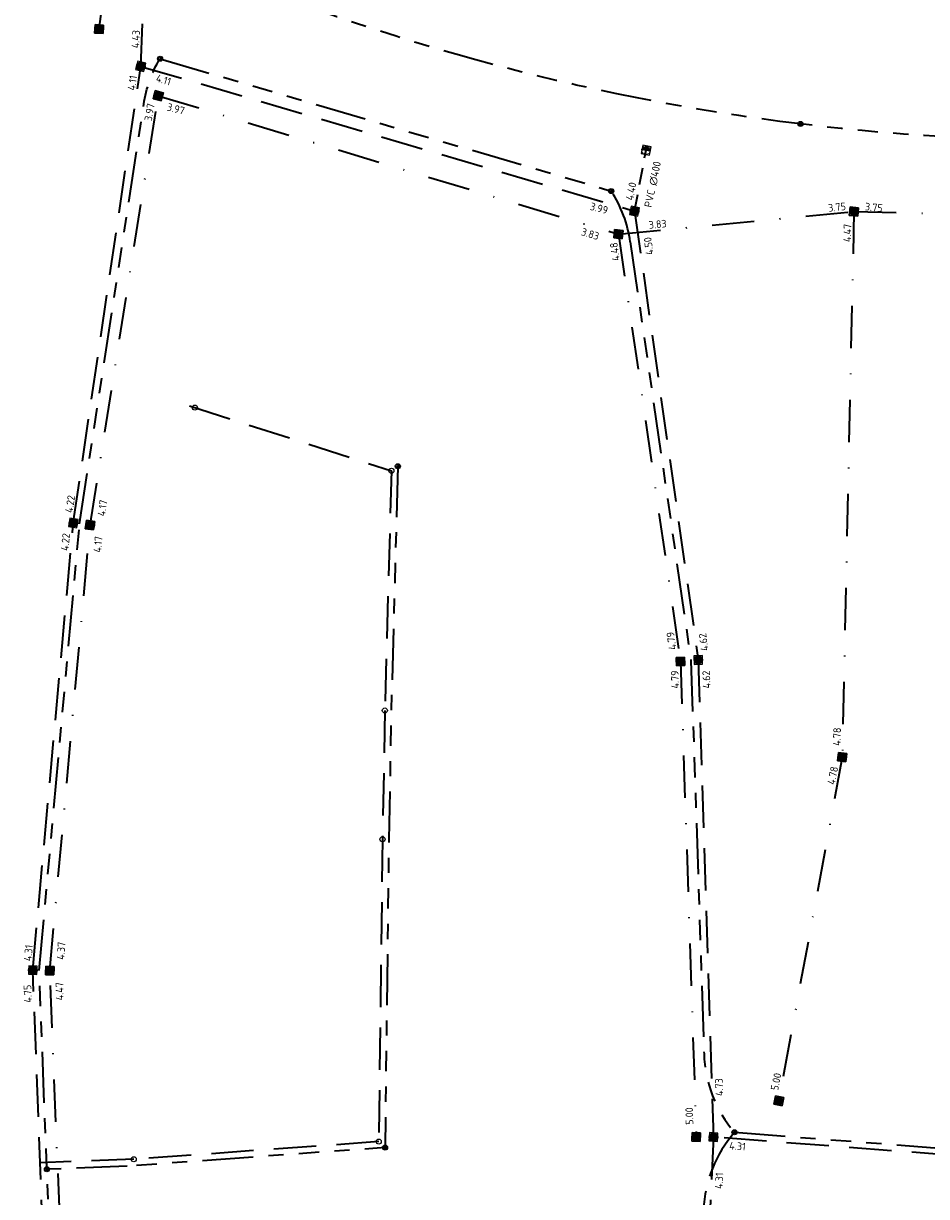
# Model space of a CAD drawing. Extents: x 168266 to 168732, y 448750 to 449580.
# Tile 2 of 22: x 168288 to 168394, y 448862 to 449001. Entities that reach past the tile are written whole.
import ezdxf
from ezdxf.enums import TextEntityAlignment as Align

# ---------------------------------------------------------------- set-up
doc = ezdxf.new("R2010")
doc.units = 0
for name, pattern in [('HIDDENX2', [0.75, 0.5, -0.25]), ('RI-DRAINAGE', [19.2, 6, -1.8, 1.8, -1.8, 2.4, -1.8, 1.8, -1.8]), ('RI-HWA', [7.4, 5, -2.4]), ('RI-HWA_PVC', [6.4, 4, -2.4]), ('RI-VWA', [11, 5, -3, 0, -3])]:
    doc.linetypes.add(name, pattern=pattern)
doc.layers.get('0').update_dxf_attribs({"lineweight": 0})
for name, color, linetype, lineweight, true_color in [('N-OI-RI-DRAINAGE-G', 3, 'RI-DRAINAGE', 35, 0x00ff00), ('N-OI-RI-HWA-G', 150, 'RI-HWA', 35, 0x007fff), ('N-OI-RI-HWA_RIOOLPUT_OVERSTORTPUT-S', 150, 'Continuous', 25, 0x007fff), ('N-OI-RI-VWA-G', 20, 'RI-VWA', 35, 0xff3f00)]:
    doc.layers.add(name, color=color, linetype=linetype, lineweight=lineweight, true_color=true_color)
for name, color, linetype, lineweight in [('N-OI-RI-HWA_BOB-S', 150, 'Continuous', 25), ('N-OI-RI-HWA_RIOOLPUT_INSPECTIEPUT_BETON-S', 150, 'Continuous', 25), ('N-OI-RI-HWA_TRANSPORTLEIDING_PVC_400-G', 150, 'RI-HWA_PVC', 35), ('N-OI-RI-VWA_BOB-S', 20, 'Continuous', 25), ('N-OI-RI-VWA_RIOOLPUT_INSPECTIEPUT-S', 20, 'Continuous', 25), ('N-WE-RI-DRAINAGE_PUT-S', 90, 'Continuous', 25), ('N-WE-RI-HWA-G', 150, 'RI-HWA', 35), ('N-WE-RI-HWA_BOB-S', 150, 'Continuous', 25), ('N-WE-RI-HWA_RIOOLPUT_INSPECTIEPUT-S', 150, 'Continuous', 25)]:
    doc.layers.add(name, color=color, linetype=linetype, lineweight=lineweight)
doc.styles.add('NLCS-ISO', font='NLCS-ISO.ttf')

# ---------------------------------------------------------------- blocks, each defined once
blk = doc.blocks.new('N-SRI-PUT_HWA-SO')
h = blk.add_hatch(color=256)
h.dxf.hatch_style = 1
h.paths.add_polyline_path([(-2, 0, 1), (2, 0, 1)])
at = {"lineweight": -3, "flags": 128}
blk.add_lwpolyline([(-2, -2), (2, -2), (2, 2), (-2, 2)], close=True, dxfattribs=at)
at = {"lineweight": -3}
blk.add_circle((0, 0), 2, dxfattribs=at)
blk = doc.blocks.new('N-SRI-PUT_VWA-SO')
h = blk.add_hatch(color=256)
edge = h.paths.add_edge_path()
edge.add_arc((0, 0), 2, 0, 360)
at = {"flags": 128}
blk.add_lwpolyline([(-2, 2), (2, 2), (2, -2), (-2, -2)], close=True, dxfattribs=at)
at = {"lineweight": -3, "flags": 128}
blk.add_lwpolyline([(2, -2), (2, 2), (-2, 2), (-2, -2)], close=True, dxfattribs=at)
at = {"lineweight": -3}
blk.add_circle((0, 0), 2, dxfattribs=at)
blk = doc.blocks.new('SRI-BOB-SO')
at = {"ltscale": 0.1, "style": 'NLCS-ISO'}
blk.add_attdef('B.O.B.', text='', height=1.8, dxfattribs=at).set_placement((0.05, -0.02), align=Align.BOTTOM_CENTER)
blk = doc.blocks.new('N-SRI-PUT_HWA_KUNSTSTOF-SO')
at = {"color": 6, "lineweight": -3}
blk.add_circle((0, 0), 1.5, dxfattribs=at)
blk = doc.blocks.new('SRI-DRAIN_PUT_DOORSPUIT-SO')
at = {"lineweight": -3}
blk.add_hatch(color=256, dxfattribs=at).paths.add_polyline_path([(1.5, 0, 0.267949), (0.75, 1.3), (-0.75, -1.3, 0.57735)])
blk.add_line((-0.75, -1.3), (0.75, 1.3), dxfattribs=at)
for radius in [2, 1.5]:
    blk.add_circle((0, 0), radius, dxfattribs=at)
blk = doc.blocks.new('N-SRI-PUT_OVERSTORT-SO')
at = {"ltscale": 0.1}
blk.add_hatch(color=256, dxfattribs=at).paths.add_polyline_path([(0, 2), (-2, 0), (2, 0)])
for p, q in [((0, 2), (-2, 0)), ((0, 2), (0, -2)), ((0, 2), (2, 0)), ((2, 0), (-2, 0))]:
    blk.add_line(p, q, dxfattribs=at)
at = {"lineweight": -3, "flags": 128}
blk.add_lwpolyline([(-2, -2), (2, -2), (2, 2), (-2, 2)], close=True, dxfattribs=at)
at = {"ltscale": 0.1, "flags": 128}
blk.add_lwpolyline([(0, 2), (-2, 0), (2, 0)], close=True, dxfattribs=at)
at = {"linetype": 'HIDDENX2', "lineweight": -3, "ltscale": 0.25}
blk.add_circle((0, 0), 2, dxfattribs=at)

msp = doc.modelspace()

# ---------------------------------------------------------------- linework, layer by layer
at = {"layer": 'N-OI-RI-DRAINAGE-G'}
for p, q in [((168359.22, 448975.04), (168366.38, 448925.63)), ((168289.5, 448889.08), (168294.26, 448941.76))]:
    msp.add_line(p, q, dxfattribs=at)
at = {"layer": 'N-OI-RI-DRAINAGE-G', "flags": 128}
for points in [[(168441.26, 449045.61), (168442.31, 449042.04, 0.105281), (168445.27, 449036.55, -0.121081), (168448.48, 449030.14), (168457.36, 448990.96, -0.14845), (168304.01, 449009.69)], [(168294.26, 448941.76), (168301.83, 448991.29, -0.095747), (168303.74, 448996.65)], [(168366.38, 448925.63), (168367.92, 448879.22, 0.170186), (168371.51, 448869.97)], [(168289.3, 448835.42, 0.139599), (168291.25, 448843.4), (168289.5, 448889.08)], [(168371.51, 448869.97, 0.168955), (168367.86, 448860.82), (168367.04, 448842.52, -0.079557), (168366.08, 448837.88)], [(168371.51, 448869.97), (168413.5, 448866.74, 0.079557), (168418.22, 448867.13)]]:
    msp.add_lwpolyline(points, format="xyb", dxfattribs=at)
for points in [[(168303.75, 448996.64), (168356.98, 448981.03)], [(168331.8, 448948.56), (168331.02, 448919.72), (168330.74, 448904.53), (168330.29, 448868.17), (168299.89, 448865.98)], [(168299.89, 448865.98), (168290.4, 448865.61)]]:
    msp.add_lwpolyline(points, dxfattribs=at)
at = {"layer": 'N-OI-RI-DRAINAGE-G'}
msp.add_arc((168344.38, 448972.89), 15, 8.2489, 32.8445, dxfattribs=at)
at = {"layer": 'N-OI-RI-HWA-G'}
for points in [[(168301.48, 448995.74), (168302.51, 449022.93), (168328.45, 449027.02), (168390.45, 449045.82)], [(168458.4, 448824.91), (168410.92, 448834.51), (168367.65, 448839.39), (168329.49, 448839.12), (168290.83, 448834.84), (168288.74, 448889.1), (168293.51, 448941.85), (168301.48, 448995.74)], [(168301.48, 448995.74), (168359.72, 448978.66)], [(168359.72, 448978.66), (168367.24, 448925.7), (168369.03, 448869.41), (168368.04, 448847.98), (168367.65, 448839.39)], [(168424.72, 448945.92), (168424.53, 448907.74), (168419.54, 448865.52), (168369.03, 448869.41)]]:
    msp.add_lwpolyline(points, dxfattribs=at)
at = {"layer": 'N-OI-RI-HWA_TRANSPORTLEIDING_PVC_400-G', "ltscale": 0.5, "flags": 128}
msp.add_lwpolyline([(168359.72, 448978.66), (168361.08, 448985.85)], dxfattribs=at)
at = {"layer": 'N-OI-RI-VWA-G'}
for points in [[(168296.56, 449000.13), (168299.95, 449026.24), (168325.59, 449029.14), (168392.22, 449048.45)], [(168456.82, 448827.28), (168411.19, 448836.23), (168365.74, 448841.5), (168323.17, 448840.62), (168292.81, 448837.93), (168290.75, 448889.05), (168295.5, 448941.61), (168303.53, 448992.27), (168357.82, 448975.94)], [(168385.6, 448978.6), (168424.54, 448977.69), (168465.88, 448982.24)], [(168357.82, 448975.94), (168385.6, 448978.6)], [(168385.6, 448978.6), (168384.22, 448914.23), (168376.73, 448873.69)], [(168357.82, 448975.94), (168365.14, 448925.52), (168367, 448869.42)]]:
    msp.add_lwpolyline(points, dxfattribs=at)
at = {"layer": 'N-WE-RI-HWA-G', "color": 6}
for points in [[(168307.21, 448955.69), (168331.04, 448948.02), (168330.27, 448919.74), (168329.99, 448904.54), (168329.55, 448868.87), (168300.65, 448866.79)], [(168300.65, 448866.79), (168289.62, 448866.37)]]:
    msp.add_lwpolyline(points, dxfattribs=at)

# ---------------------------------------------------------------- block references
at = {"layer": 'N-OI-RI-HWA_BOB-S', "xscale": 0.4999999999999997, "yscale": 0.4999999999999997, "zscale": 0.4999999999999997, "rotation": 78.37543078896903}
msp.add_blockref('SRI-BOB-SO', (168362.54, 448981.65), dxfattribs=at).add_auto_attribs({'B.O.B.': 'PVC ∅400'})
at = {"layer": 'N-OI-RI-HWA_RIOOLPUT_INSPECTIEPUT_BETON-S', "xscale": 0.25, "yscale": 0.25, "zscale": 0.5}
for p, rotation in [((168301.48, 448995.74), 345.6050787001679), ((168359.72, 448978.66), 349.0125582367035), ((168293.51, 448941.85), 81.30629924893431), ((168367.24, 448925.7), 271.8981690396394), ((168288.74, 448889.1), 88.42857598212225), ((168369.03, 448869.41), 355.6000014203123)]:
    msp.add_blockref('N-SRI-PUT_HWA-SO', p, dxfattribs=dict(at, rotation=rotation))
at = {"layer": 'N-OI-RI-HWA_RIOOLPUT_OVERSTORTPUT-S', "xscale": 0.2499999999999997, "yscale": 0.2499999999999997, "zscale": 0.2499999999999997, "rotation": 349.2674095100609}
msp.add_blockref('N-SRI-PUT_OVERSTORT-SO', (168361.08, 448985.85), dxfattribs=at)
at = {"layer": 'N-OI-RI-VWA_BOB-S'}
for p, xscale, yscale, zscale, rotation, values in [((168303.2, 448990.19), 0.5, 0.5, 0.5, 80.48445676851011, {'B.O.B.': '3.97'}), ((168305.41, 448990.04), 0.5, 0.5, 0.5, 345.3371094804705, {'B.O.B.': '3.97'}), ((168383.66, 448978.42), 0.4999999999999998, 0.4999999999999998, 0.4999999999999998, 6.07206774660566, {'B.O.B.': '3.75'}), ((168387.85, 448978.4), 0.4999999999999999, 0.4999999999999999, 0.4999999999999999, 354.344164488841, {'B.O.B.': '3.75'}), ((168354.26, 448975.29), 0.4999999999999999, 0.4999999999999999, 0.4999999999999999, 342.9754845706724, {'B.O.B.': '3.83'}), ((168362.49, 448976.4), 0.4999999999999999, 0.4999999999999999, 0.4999999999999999, 5.430243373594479, {'B.O.B.': '3.83'}), ((168385.53, 448976.04), 0.4999999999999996, 0.4999999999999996, 0.4999999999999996, 88.7248080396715, {'B.O.B.': '4.47'}), ((168358.1, 448973.94), 0.4999999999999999, 0.4999999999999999, 0.4999999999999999, 98.07396258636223, {'B.O.B.': '4.48'}), ((168297.65, 448943.51), 0.5, 0.5, 0.5, 81.9132828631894, {'B.O.B.': '4.17'}), ((168297.14, 448939.26), 0.4999999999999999, 0.4999999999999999, 0.4999999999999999, 85.29508592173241, {'B.O.B.': '4.17'}), ((168364.78, 448928.04), 0.4999999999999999, 0.4999999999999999, 0.4999999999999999, 98.7808738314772, {'B.O.B.': '4.79'}), ((168365.2, 448923.39), 0.4999999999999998, 0.4999999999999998, 0.4999999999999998, 91.61465691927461, {'B.O.B.': '4.79'}), ((168384.31, 448916.61), 0.4999999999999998, 0.4999999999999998, 0.4999999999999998, 88.5924284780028, {'B.O.B.': '4.78'}), ((168383.8, 448911.91), 0.5, 0.5, 0.5, 78.56434345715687, {'B.O.B.': '4.78'}), ((168292.78, 448891.32), 0.5, 0.5, 0.5, 86.36480961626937, {'B.O.B.': '4.37'}), ((168292.61, 448886.59), 0.4999999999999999, 0.4999999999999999, 0.4999999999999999, 90.47837898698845, {'B.O.B.': '4.47'}), ((168377.11, 448875.78), 0.4999999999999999, 0.4999999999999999, 0.4999999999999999, 78.05732322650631, {'B.O.B.': '5.00'}), ((168366.9, 448871.88), 0.5, 0.5, 0.5, 91.48613514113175, {'B.O.B.': '5.00'})]:
    msp.add_blockref('SRI-BOB-SO', p, dxfattribs=dict(at, xscale=xscale, yscale=yscale, zscale=zscale, rotation=rotation)).add_auto_attribs(values)
at = {"layer": 'N-OI-RI-VWA_RIOOLPUT_INSPECTIEPUT-S', "zscale": 0.5}
for p, xscale, yscale, rotation in [((168296.56, 449000.13), 0.2499999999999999, 0.2499999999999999, 86.58979925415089), ((168303.53, 448992.27), 0.25, 0.25, 345.5228172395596), ((168385.6, 448978.6), 0.25, 0.25, 354.5829019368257), ((168357.82, 448975.94), 0.2499999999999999, 0.2499999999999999, 354.0569708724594), ((168295.5, 448941.61), 0.25, 0.25, 81.30629924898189), ((168365.14, 448925.52), 0.2499999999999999, 0.2499999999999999, 271.8981690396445), ((168384.22, 448914.23), 0.2499999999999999, 0.2499999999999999, 262.9133055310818), ((168290.75, 448889.05), 0.25, 0.25, 88.03518292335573), ((168376.73, 448873.69), 0.2499999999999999, 0.2499999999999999, 78.23042375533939), ((168367, 448869.42), 0.25, 0.25, 267.430932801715)]:
    msp.add_blockref('N-SRI-PUT_VWA-SO', p, dxfattribs=dict(at, xscale=xscale, yscale=yscale, rotation=rotation))
at = {"layer": 'N-WE-RI-DRAINAGE_PUT-S', "xscale": 0.15, "yscale": 0.15}
for p in [(168303.75, 448996.64), (168379.29, 448988.94), (168356.98, 448981.03), (168331.8, 448948.56), (168371.51, 448869.97), (168330.29, 448868.17), (168290.4, 448865.61)]:
    msp.add_blockref('SRI-DRAIN_PUT_DOORSPUIT-SO', p, dxfattribs=at)
at = {"layer": 'N-WE-RI-HWA_BOB-S'}
ref = msp.add_blockref('SRI-BOB-SO', (168296.12, 449002.97), dxfattribs=dict(at, xscale=0.5, yscale=0.5, zscale=0.5, rotation=86.58979925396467))
ref.add_attrib('B.O.B.', '4.43', dxfattribs={"layer": '0', "ltscale": 0.1, "height": 0.9, "rotation": 86.5898, "style": 'NLCS-ISO'}).set_placement((168301.6, 448998.91), align=Align.BOTTOM_CENTER)
for p, xscale, yscale, zscale, rotation, values in [((168301.18, 448993.66), 0.5, 0.5, 0.5, 81.30629924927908, {'B.O.B.': '4.11'}), ((168303.94, 448993.47), 0.5, 0.5, 0.5, 343.1911369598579, {'B.O.B.': '4.11'}), ((168360.01, 448980.84), 0.4999999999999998, 0.4999999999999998, 0.4999999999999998, 78.5503100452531, {'B.O.B.': '4.40'}), ((168355.34, 448978.31), 0.5, 0.5, 0.5, 345.6050787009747, {'B.O.B.': '3.99'}), ((168362.09, 448974.61), 0.5, 0.5, 0.5, 98.24894252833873, {'B.O.B.': '4.50'}), ((168293.84, 448943.97), 0.4999999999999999, 0.4999999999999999, 0.4999999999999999, 81.30629924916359, {'B.O.B.': '4.22'}), ((168293.3, 448939.53), 0.5, 0.5, 0.5, 84.83772772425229, {'B.O.B.': '4.22'}), ((168368.57, 448927.88), 0.4999999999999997, 0.4999999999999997, 0.4999999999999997, 98.24894252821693, {'B.O.B.': '4.62'}), ((168368.91, 448923.39), 0.5, 0.5, 0.5, 91.89816904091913, {'B.O.B.': '4.62'}), ((168288.92, 448891.05), 0.4999999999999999, 0.4999999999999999, 0.4999999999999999, 84.8377277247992, {'B.O.B.': '4.31'}), ((168288.85, 448886.32), 0.4999999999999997, 0.4999999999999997, 0.4999999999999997, 92.19554340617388, {'B.O.B.': '4.75'}), ((168370.41, 448875.3), 0.4999999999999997, 0.4999999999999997, 0.4999999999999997, 91.89816903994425, {'B.O.B.': '4.73'}), ((168371.79, 448867.63), 0.5, 0.5, 0.5, 355.6000014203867, {'B.O.B.': '4.31'}), ((168370.41, 448864.2), 0.4999999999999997, 0.4999999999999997, 0.4999999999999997, 87.43093280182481, {'B.O.B.': '4.31'})]:
    msp.add_blockref('SRI-BOB-SO', p, dxfattribs=dict(at, xscale=xscale, yscale=yscale, zscale=zscale, rotation=rotation)).add_auto_attribs(values)
at = {"layer": 'N-WE-RI-HWA_RIOOLPUT_INSPECTIEPUT-S'}
for p, xscale, yscale, rotation in [((168307.87, 448955.48), 0.2, 0.2, 252.1580551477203), ((168330.27, 448919.74), 0.2, 0.2, 178.4547900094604), ((168329.99, 448904.54), 0.2, 0.2, 179.5655798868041), ((168300.65, 448866.79), 0.2000000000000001, 0.2000000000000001, 95.08353815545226)]:
    msp.add_blockref('N-SRI-PUT_HWA_KUNSTSTOF-SO', p, dxfattribs=dict(at, xscale=xscale, yscale=yscale, rotation=rotation))
at = {"layer": 'N-WE-RI-HWA_RIOOLPUT_INSPECTIEPUT-S', "xscale": 0.2, "yscale": 0.2}
for p in [(168331.04, 448948.02), (168329.55, 448868.87)]:
    msp.add_blockref('N-SRI-PUT_HWA_KUNSTSTOF-SO', p, dxfattribs=at)

doc.saveas('drawing.dxf')
